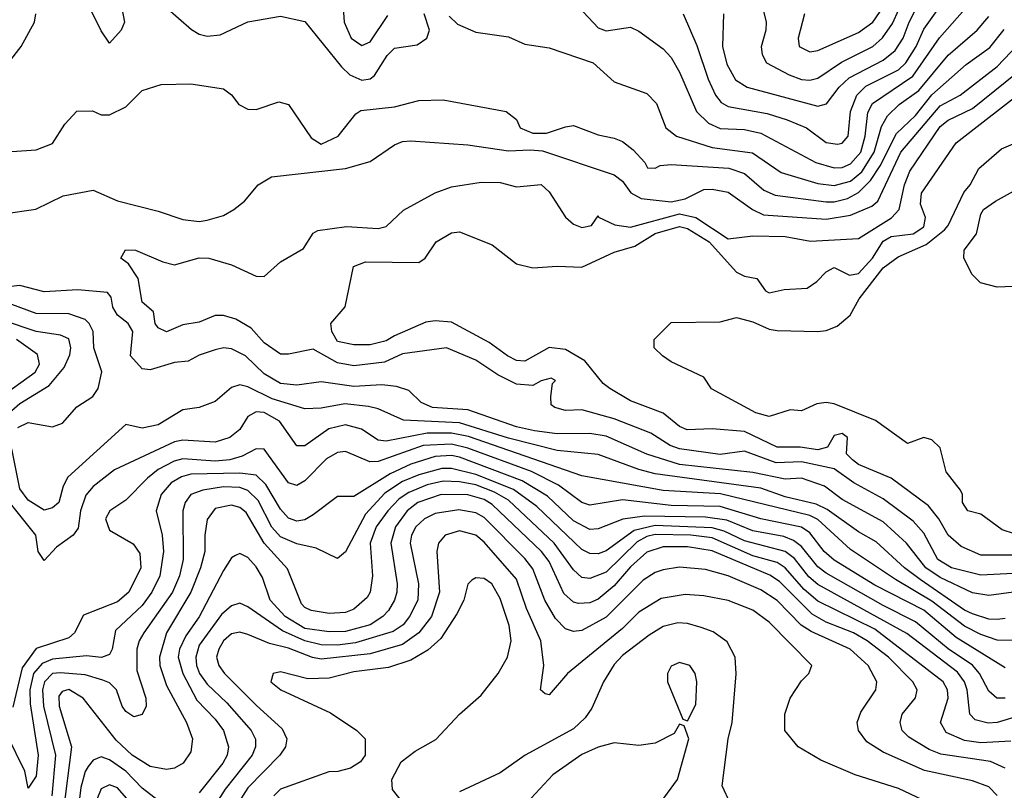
# Model space of a CAD drawing. Header units: inches. Extents: x 1793389 to 1900389, y 320802 to 470796.
# Tile 251 of 256: x 1824810 to 1827228, y 400263 to 402156. Entities that reach past the tile are written whole.
import ezdxf

# ---------------------------------------------------------------- set-up
doc = ezdxf.new("R2010")
doc.units = ezdxf.units.IN
doc.header["$MEASUREMENT"] = 0
doc.layers.add('B8420', color=7, linetype='Continuous')

msp = doc.modelspace()

# ---------------------------------------------------------------- linework, layer by layer
at = {"layer": 'B8420', "color": 2}
for points, elevation in [([(1825598.4, 402270), (1825606.3, 402150), (1825623.7, 402110), (1825650, 402092.4), (1825670, 402101.6), (1825713.6, 402166.4)], 274), ([(1826633, 402190), (1826643, 402150), (1826642, 402130), (1826630.6, 402089.4), (1826633, 402070), (1826644, 402050), (1826699.9, 402019.9), (1826730, 402008.9), (1826750, 402007), (1826770, 402012), (1826828.2, 402051.8), (1826905.1, 402090), (1826929.1, 402110.9), (1826953.4, 402146.6), (1826999.8, 402250)], 286), ([(1826170, 402200.7), (1826230, 402135.5), (1826250, 402128.2), (1826310, 402137.1), (1826330, 402127.7), (1826390, 402084), (1826410, 402062.8), (1826430, 402026.8), (1826472.2, 401930), (1826501.6, 401901.6), (1826530, 401888.9), (1826590, 401886.3), (1826630, 401876.9), (1826765.1, 401805.1), (1826810, 401791.6), (1826830, 401792.9), (1826850, 401802), (1826875.9, 401830), (1826886.3, 401870), (1826892.5, 401927.5), (1826904, 401950), (1827003.3, 402016.7), (1827069.1, 402110.9), (1827162.2, 402217.8)], 274), ([(1826439.3, 402170), (1826472.5, 402092.5), (1826500.9, 402010), (1826518.7, 401970), (1826532.6, 401952.6), (1826550, 401942.6), (1826645.7, 401925.7), (1826694.8, 401910), (1826742, 401890), (1826790, 401854.4), (1826818, 401850), (1826830, 401852.7), (1826844.2, 401870), (1826849.8, 401930.2), (1826865.4, 401970), (1826887.8, 401992.2), (1826967.7, 402032.3), (1826986.2, 402050), (1827011.8, 402090), (1827030, 402132.7), (1827090, 402217.1)], 278), ([(1826538, 402170), (1826535.8, 402090), (1826546.8, 402046.8), (1826568, 402008), (1826596, 401990), (1826770, 401943.7), (1826791.1, 401948.9), (1826822, 401990), (1826847, 402013), (1826930, 402056.1), (1826960.2, 402079.8), (1826979.3, 402110), (1826994, 402150), (1827024.4, 402210)], 282), ([(1825167.6, 402187.6), (1825231.5, 402131.5), (1825250, 402120.3), (1825270, 402115.3), (1825301.7, 402118.3), (1825370, 402150.8), (1825450, 402164.7), (1825510, 402151.3), (1825600.3, 402040.3), (1825620.5, 402020.5), (1825650, 402007), (1825670, 402010.4), (1825681.4, 402018.5), (1825712.3, 402067.7), (1825730, 402086), (1825786, 402094), (1825809.3, 402110), (1825816, 402130), (1825802.7, 402170)], 270), ([(1826737.1, 402170), (1826721.6, 402110), (1826724, 402090), (1826750, 402077.1), (1826770, 402080.4), (1826870, 402124.2), (1826904.7, 402150), (1826930, 402186.4)], 290), ([(1824782, 402050), (1824813.2, 402090), (1824846, 402150), (1824849.4, 402170)], 270), ([(1825864.7, 402164.7), (1825884.8, 402144.8), (1825930, 402124.9), (1826010, 402113.4), (1826050, 402096), (1826110, 402086.8), (1826218, 402050), (1826270, 402002.8), (1826350, 401974.8), (1826373.4, 401950), (1826396.3, 401890), (1826422.8, 401870), (1826510, 401841.5), (1826609.1, 401829.1), (1826680.2, 401780.2), (1826770, 401753.6), (1826810, 401748.2), (1826850, 401759.2), (1826877.9, 401782.1), (1826908.3, 401830), (1826926.6, 401893.4), (1826940.7, 401919.3), (1826970, 401947.2), (1827017.8, 401982.2), (1827090, 402068.7), (1827161.6, 402130), (1827190, 402163.8)], 270), ([(1824770, 401679.1), (1824849.5, 401690.5), (1824916.6, 401723.4), (1824990, 401737.3), (1825050, 401710.6), (1825150, 401685.5), (1825210, 401664.9), (1825250, 401660.5), (1825270, 401663), (1825310, 401674.8), (1825335.3, 401690), (1825362, 401710), (1825395.3, 401750), (1825428, 401770), (1825609.5, 401790.5), (1825670, 401807.7), (1825730, 401848), (1825750, 401856.4), (1825770, 401858), (1825910, 401848.5), (1826010, 401833.4), (1826063.5, 401836.5), (1826093.5, 401833.5), (1826270, 401774.4), (1826290, 401759.1), (1826310.3, 401730.3), (1826336.4, 401716.4), (1826410, 401708.4), (1826444, 401716), (1826490, 401738.4), (1826510, 401739.5), (1826550, 401732.2), (1826609.2, 401689.2), (1826636.3, 401676.3), (1826790, 401665.5), (1826850, 401675.8), (1826902.6, 401697.4), (1826917, 401710), (1826974.2, 401830), (1827070, 401944.4), (1827119.6, 401970), (1827210, 402041.1), (1827295.6, 402130)], 262), ([(1824790, 401832), (1824850, 401836), (1824890, 401851.3), (1824920.7, 401899.3), (1824950, 401931), (1824988.4, 401931.6), (1825010, 401922), (1825030, 401922), (1825070, 401942), (1825110, 401982), (1825156.9, 401996.9), (1825230, 401998), (1825310, 401986), (1825330, 401971), (1825347.7, 401947.7), (1825370, 401936), (1825390, 401934.8), (1825446.3, 401953.7), (1825470, 401947.3), (1825525.3, 401865.3), (1825550, 401850.3), (1825592, 401870), (1825635.5, 401924.5), (1825647.5, 401932.5), (1825730, 401941.6), (1825790, 401957.3), (1825850, 401959.3), (1826004.7, 401930), (1826030, 401911), (1826039.1, 401890), (1826070, 401876.9), (1826103.3, 401876.7), (1826150, 401893), (1826170, 401895.5), (1826230, 401873), (1826270, 401864.9), (1826290, 401856.3), (1826316.1, 401836.1), (1826345.2, 401805.2), (1826351.6, 401791.6), (1826370, 401791.3), (1826382.7, 401797.3), (1826410, 401800.5), (1826551.2, 401791.2), (1826590, 401778), (1826637.4, 401737.4), (1826664.8, 401724.8), (1826790, 401708.2), (1826810, 401708.2), (1826843.1, 401716.9), (1826870, 401731.3), (1826899.2, 401760.8), (1826923.1, 401796.9), (1826963.4, 401876.6), (1827010, 401920.3), (1827050, 401971.4), (1827134.3, 402045.7), (1827192.3, 402087.7), (1827228, 402132)], 266), ([(1827250, 400796.1), (1827170, 400791.9), (1827098, 400810), (1827064.8, 400830), (1827030, 400894.5), (1827004.1, 400924.1), (1826930, 400978.9), (1826858.6, 401018.6), (1826810, 401053.1), (1826730, 401069.8), (1826667.5, 401067.5), (1826590, 401096.3), (1826530, 401087.6), (1826430, 401101.5), (1826407, 401110), (1826360.1, 401140.1), (1826270, 401175.4), (1826190, 401198), (1826150, 401196), (1826123.7, 401203.7), (1826115.3, 401210), (1826114, 401230), (1826118, 401262), (1826126, 401270), (1826115.3, 401275.3), (1826090, 401269), (1826070, 401257), (1826030, 401260.5), (1825984, 401284), (1825930, 401319.6), (1825858, 401350), (1825750, 401335.3), (1825705.3, 401314.7), (1825630, 401306), (1825590, 401312.9), (1825530, 401346.9), (1825470, 401334), (1825450, 401334), (1825410, 401362), (1825378.3, 401398.3), (1825340.1, 401420.1), (1825310, 401429.6), (1825290, 401429.4), (1825250, 401413.2), (1825210, 401406.6), (1825170, 401389.5), (1825150, 401399), (1825142.7, 401410), (1825138.6, 401438.6), (1825110, 401462), (1825100.2, 401520.2), (1825076.5, 401556.5), (1825058, 401570), (1825069.2, 401590.8), (1825094, 401590), (1825161.4, 401561.4), (1825190, 401554), (1825250, 401570.5), (1825274, 401570), (1825330, 401554), (1825390, 401526), (1825410, 401524.7), (1825450, 401561), (1825506.3, 401593.7), (1825530, 401631.3), (1825542, 401638), (1825612.1, 401647.9), (1825690, 401643), (1825710, 401647.7), (1825752.1, 401687.9), (1825830, 401730.7), (1825870, 401744.9), (1825942.9, 401757.1), (1825990, 401755.5), (1826030, 401744.9), (1826090, 401750.6), (1826110, 401733), (1826150, 401670.6), (1826170, 401653.4), (1826190, 401645.5), (1826214, 401650), (1826230, 401674), (1826230.9, 401670.9), (1826271.7, 401651.7), (1826310, 401646.5), (1826430, 401679.1), (1826470.2, 401670.2), (1826550, 401617.7), (1826610, 401624.9), (1826690, 401623.7), (1826752.1, 401612.1), (1826870, 401618.4), (1826950.6, 401669.4), (1826969.8, 401690), (1826983.1, 401750), (1826996, 401784), (1827070, 401893.1), (1827090, 401908.9), (1827150, 401937.7), (1827310, 402067.2)], 258), ([(1827250, 400840.4), (1827170, 400840.5), (1827121.7, 400861.7), (1827090, 400889.5), (1827066.9, 400930), (1827042, 400962), (1826949.8, 401029.8), (1826870, 401063.5), (1826855.2, 401075.2), (1826840.7, 401090), (1826842.7, 401130), (1826830, 401139.5), (1826810, 401134.5), (1826793.7, 401106.3), (1826770, 401099.8), (1826726.3, 401106.3), (1826670, 401106), (1826590, 401144.1), (1826510, 401151.3), (1826448.9, 401148.9), (1826430, 401156.9), (1826390, 401189.8), (1826310, 401219.7), (1826259.3, 401250), (1826242.7, 401262.7), (1826197.8, 401317.8), (1826150, 401345.4), (1826110, 401351.1), (1826050, 401317.4), (1826030, 401318.9), (1826007.3, 401330), (1825962.9, 401362.9), (1825870, 401412.8), (1825830, 401416.3), (1825807.3, 401412.7), (1825730, 401379.7), (1825710, 401366.9), (1825670, 401357.6), (1825630, 401357), (1825590, 401365.6), (1825576, 401390), (1825574, 401410), (1825609.1, 401450.9), (1825629.2, 401550), (1825658.6, 401561.4), (1825790, 401559.1), (1825805.2, 401570), (1825832.7, 401610), (1825870, 401632.4), (1825890, 401634.9), (1825970, 401603), (1826030, 401556), (1826070, 401546), (1826129.5, 401550.5), (1826190, 401548.2), (1826270, 401584.9), (1826320.3, 401599.7), (1826370, 401631), (1826430, 401648), (1826450, 401643.2), (1826503.1, 401610), (1826570, 401535.8), (1826590, 401526), (1826619.8, 401519.8), (1826641, 401490), (1826650, 401484.9), (1826687.2, 401492.8), (1826743.7, 401496.3), (1826767.5, 401512.5), (1826790, 401536.3), (1826810, 401546.8), (1826848, 401528), (1826870, 401532.4), (1826904.4, 401570), (1826930, 401611.8), (1826950, 401623.7), (1827004, 401630), (1827030, 401647.2), (1827034.7, 401670), (1827022.5, 401702.5), (1827024.8, 401730), (1827110, 401853), (1827290, 401992.9)], 254), ([(1827283.5, 400883.5), (1827222.8, 400902.8), (1827170, 400941.2), (1827138, 400950), (1827125.2, 400970), (1827125.2, 400990), (1827120.2, 401000.2), (1827085.1, 401045.1), (1827070, 401104), (1827050, 401123.7), (1827030, 401129.4), (1826990, 401115.3), (1826911.8, 401171.8), (1826810, 401212.7), (1826790, 401216), (1826767.5, 401212.5), (1826730, 401195.3), (1826702, 401198), (1826650, 401181.2), (1826618, 401190), (1826509, 401249), (1826490, 401278), (1826410, 401315.3), (1826388, 401330), (1826368, 401350), (1826368, 401370), (1826410, 401412), (1826530, 401414), (1826570, 401424.7), (1826610, 401413.4), (1826650, 401395.5), (1826670, 401392.7), (1826770.2, 401390.2), (1826790, 401392.3), (1826817.3, 401402.7), (1826849.7, 401430), (1826871.1, 401470), (1826930, 401546.5), (1826966.9, 401573.1), (1827036.2, 401603.8), (1827080.7, 401639.3), (1827089.7, 401650), (1827128.4, 401731.6), (1827143.7, 401750), (1827165.2, 401790), (1827221.1, 401838.9), (1827250, 401850.5)], 250), ([(1827290, 401502), (1827210, 401499), (1827169.4, 401509.4), (1827149, 401530), (1827128.7, 401570), (1827129, 401590), (1827159.3, 401630), (1827170, 401678), (1827177.2, 401690), (1827206, 401710), (1827272.7, 401747.3)], 246), ([(1827250.2, 400749.8), (1827190, 400741.3), (1827150, 400748), (1827070, 400786.2), (1827035.1, 400810), (1826988, 400870), (1826930, 400922.6), (1826830, 400977.4), (1826786, 401010), (1826730, 401029.7), (1826690, 401027.4), (1826610, 401043.4), (1826430, 401063.7), (1826350, 401088.7), (1826250, 401133.1), (1826210, 401139.3), (1826130, 401138.8), (1826074.2, 401145.8), (1826030, 401156.1), (1825910, 401197.3), (1825823.6, 401203.6), (1825795.5, 401215.5), (1825765.1, 401245.1), (1825734.7, 401254.7), (1825699.1, 401259.1), (1825630, 401254.8), (1825550, 401266.3), (1825490, 401258.5), (1825450, 401262.7), (1825410, 401286), (1825364.5, 401330), (1825330, 401347.6), (1825310, 401349.5), (1825290, 401345.1), (1825250, 401332), (1825223, 401317), (1825190, 401314), (1825130, 401296.2), (1825110, 401298), (1825082, 401330), (1825087.1, 401390), (1825075.8, 401410), (1825049.6, 401430), (1825038.4, 401450), (1825034, 401474), (1825025.6, 401485.6), (1824952.3, 401492.3), (1824870, 401487.4), (1824810, 401503.1), (1824710, 401491.1)], 262), ([(1824805.4, 401154.6), (1824830, 401166.5), (1824890, 401155.9), (1824914.8, 401165.2), (1824950, 401204.9), (1824989.5, 401230.5), (1825002.7, 401250), (1825011.2, 401291.2), (1824991.8, 401350), (1824989.7, 401390), (1824980.5, 401410), (1824970, 401419.7), (1824930, 401433.7), (1824850, 401434), (1824790, 401456.3)], 266), ([(1824770, 401178), (1824810, 401213.1), (1824882.2, 401257.8), (1824918.6, 401301.4), (1824932.9, 401332.9), (1824935.4, 401350), (1824930, 401371.8), (1824910, 401381.3), (1824850, 401389.8), (1824770, 401416.8)], 270), ([(1824755.6, 401224.4), (1824847.6, 401290), (1824858.4, 401310), (1824853.5, 401333.5), (1824801.6, 401370)], 274), ([(1827230, 400685.4), (1827210, 400683.1), (1827190, 400683.9), (1827150, 400696.8), (1827130, 400706), (1827021.4, 400781.4), (1826982.6, 400810), (1826913.4, 400873.4), (1826870, 400898.3), (1826793, 400953), (1826766, 400966), (1826690, 400984), (1826630, 401005), (1826370, 401040.8), (1826330, 401050.9), (1826230, 401088.3), (1826130, 401097.8), (1826010, 401128.3), (1825890, 401165.6), (1825752.3, 401172.3), (1825690, 401200.5), (1825666, 401206), (1825608, 401212), (1825550, 401202), (1825510, 401200.5), (1825430, 401224.8), (1825370, 401254), (1825350, 401258.7), (1825330, 401252.3), (1825290, 401218), (1825250, 401203.7), (1825210, 401198), (1825150, 401160.7), (1825110, 401152.7), (1825070, 401162), (1824927.4, 401032.6), (1824916.5, 401010), (1824906, 400970), (1824890, 400956.9), (1824870, 400951.5), (1824830, 400975.6), (1824810, 401003.7), (1824790, 401102)], 266), ([(1827248.9, 400631.1), (1827210, 400632.3), (1827170, 400645.6), (1827130, 400666.8), (1827050, 400728.2), (1826960.7, 400780.7), (1826850, 400854.3), (1826770, 400928.6), (1826750, 400938.2), (1826531.2, 400991.2), (1826390, 400999.8), (1826190, 401035.8), (1825912.1, 401132.1), (1825870, 401140.2), (1825810, 401140.2), (1825710, 401121), (1825690, 401123.5), (1825649.3, 401150), (1825610, 401161.1), (1825569.2, 401150.8), (1825510, 401109.6), (1825490, 401109.4), (1825447.6, 401170), (1825410, 401190.9), (1825390, 401192.8), (1825370, 401180.9), (1825350, 401149.6), (1825326, 401130), (1825290, 401118), (1825210, 401123.1), (1825190, 401119.2), (1825042.8, 401050), (1824990, 401009.4), (1824971.7, 400988.3), (1824958.9, 400950), (1824953, 400907), (1824940.5, 400890), (1824899.8, 400860.2), (1824870, 400828), (1824855.3, 400850), (1824849.5, 400890), (1824790, 400963.5)], 270), ([(1827230, 400564.2), (1827110, 400638.7), (1827030, 400706), (1826910, 400766.8), (1826810, 400828.6), (1826785.4, 400850), (1826750, 400895.4), (1826729.8, 400909.8), (1826630, 400929.8), (1826530, 400960.2), (1826410, 400962.9), (1826290, 400976.4), (1826210, 400963.5), (1826190, 400969.7), (1826132.6, 401012.6), (1826066.4, 401046.4), (1825910, 401103.4), (1825870, 401113.2), (1825800.7, 401110), (1825690, 401071), (1825669.7, 401069.7), (1825610, 401095.6), (1825590, 401093), (1825563, 401077), (1825510, 401022.9), (1825490, 401011.8), (1825470, 401018.4), (1825410, 401100.9), (1825390, 401101.6), (1825356, 401084), (1825325.5, 401074.5), (1825290, 401071.7), (1825210, 401077.2), (1825188.6, 401071.4), (1825150, 401051), (1825123.1, 401030), (1825070, 400976.2), (1825030.7, 400950), (1825020.4, 400930), (1825030, 400902), (1825088.5, 400868.5), (1825104.9, 400844.9), (1825106.7, 400810), (1825078, 400750), (1825050, 400726), (1824966.3, 400693.7), (1824943.8, 400650), (1824930, 400637.6), (1824850, 400611.3), (1824815.8, 400564.2), (1824792.5, 400467.5)], 274), ([(1827230, 400489.7), (1827209.8, 400489.8), (1827190, 400506.6), (1827167.3, 400550), (1827150, 400570.9), (1827090, 400610.8), (1827010, 400677.2), (1826930, 400717.1), (1826790, 400796.4), (1826770, 400812.3), (1826730, 400861.7), (1826710, 400876.8), (1826686.4, 400886.4), (1826610, 400900.7), (1826546.3, 400926.3), (1826493.7, 400933.7), (1826343.8, 400936.2), (1826291.1, 400928.9), (1826230, 400905.1), (1826210, 400904), (1826170, 400924.8), (1826105.9, 400985.9), (1826043.7, 401023.7), (1825890, 401081.4), (1825870, 401085.2), (1825830, 401083.2), (1825770, 401064.6), (1825719.4, 401040.6), (1825630, 400985.1), (1825590, 400985.2), (1825530, 400939.6), (1825510, 400927.8), (1825490, 400924.2), (1825470, 400931.8), (1825450, 400954), (1825414.2, 401014.2), (1825390, 401036.9), (1825350, 401042), (1825230, 401039.3), (1825207, 401033), (1825182, 401018), (1825157, 400990), (1825144.4, 400950), (1825159.6, 400890), (1825162.7, 400850), (1825154, 400790), (1825134.3, 400750), (1825110, 400716.9), (1825044.6, 400655.4), (1825036.4, 400610), (1825030, 400597.2), (1825010.3, 400589.7), (1824973.5, 400593.5), (1824890, 400585.5), (1824865, 400575), (1824843.5, 400550), (1824834.6, 400510), (1824835.3, 400475.3), (1824854.6, 400350), (1824850, 400298), (1824830, 400268.7), (1824822, 400310), (1824778.4, 400398.4)], 278), ([(1827330, 400466), (1827210.2, 400429.8), (1827188.6, 400428.6), (1827156.3, 400436.3), (1827143.6, 400450), (1827136.4, 400510), (1827129.8, 400530), (1827113.1, 400553.1), (1826988.5, 400648.5), (1826770, 400768.7), (1826747.8, 400787.8), (1826712.6, 400832.6), (1826690, 400849.8), (1826590, 400876.3), (1826539.7, 400899.7), (1826510, 400908.1), (1826370, 400913.7), (1826319, 400901), (1826250, 400851.2), (1826230, 400844), (1826210, 400845.1), (1826190, 400854.3), (1826080, 400960), (1826022.4, 401002.4), (1825930, 401038.9), (1825870, 401053.8), (1825846.7, 401053.3), (1825790, 401038.2), (1825750, 401022), (1825706.7, 400993.3), (1825658.7, 400941.3), (1825610, 400849), (1825590, 400832.7), (1825537.6, 400857.6), (1825490, 400868.3), (1825450, 400885.7), (1825429.2, 400909.2), (1825395.4, 400975.4), (1825370, 400999.3), (1825350, 401006.6), (1825310, 401008.7), (1825259.7, 401000.3), (1825230, 400989.5), (1825215.8, 400970), (1825210.3, 400950), (1825211.4, 400830), (1825202, 400790), (1825185.2, 400750), (1825114.6, 400650), (1825102.6, 400630), (1825097.4, 400610), (1825097.6, 400557.6), (1825119.3, 400490), (1825120.5, 400470), (1825110.5, 400449.5), (1825090, 400443.7), (1825070, 400457.2), (1825060.9, 400470), (1825047, 400510), (1825030, 400527), (1825014.1, 400534.1), (1824970, 400546.9), (1824910, 400551.7), (1824890, 400549.8), (1824870.2, 400529.8), (1824865.4, 400510), (1824867.8, 400470), (1824897.1, 400350), (1824888.4, 400250)], 282), ([(1827243.8, 400383.8), (1827170, 400380.3), (1827130, 400385.3), (1827085.2, 400405.2), (1827071.6, 400430), (1827089.7, 400490), (1827088.2, 400510), (1827077.4, 400530), (1826910, 400659.3), (1826770, 400727.8), (1826736.5, 400756.5), (1826690, 400809.8), (1826670, 400822.8), (1826610, 400839.5), (1826510, 400883), (1826458, 400890), (1826370, 400891.6), (1826350, 400886.8), (1826326.3, 400873.7), (1826250, 400799.2), (1826210, 400783.5), (1826190, 400786.3), (1826170, 400805.1), (1826122.3, 400870), (1826010, 400975.5), (1825975.8, 400995.8), (1825930, 401013.1), (1825890, 401021), (1825850, 401022.4), (1825810, 401013.7), (1825765.5, 400994.5), (1825741.3, 400978.7), (1825714, 400950), (1825685.5, 400910), (1825670.3, 400870.3), (1825676.5, 400790), (1825670.4, 400750), (1825663.4, 400736.6), (1825630, 400708), (1825610, 400699.7), (1825570, 400697.4), (1825525.2, 400705.2), (1825510, 400712), (1825501.5, 400721.5), (1825467, 400807), (1825409.9, 400869.9), (1825365.7, 400945.7), (1825350, 400957.4), (1825330, 400963.5), (1825290, 400955.1), (1825270, 400928.7), (1825264.2, 400890), (1825264.6, 400850), (1825254, 400810), (1825230.2, 400749.8), (1825170.3, 400650), (1825152.7, 400590), (1825154, 400570), (1825170, 400520.7), (1825219.3, 400430), (1825234, 400390), (1825230, 400358), (1825210.8, 400330), (1825190, 400318), (1825170, 400314.5), (1825130, 400321.6), (1825085.6, 400350), (1825046.4, 400386.4), (1824965.6, 400490), (1824930, 400510.9), (1824913.7, 400506.3), (1824905.4, 400494.6), (1824906.7, 400470), (1824936.9, 400370), (1824916.3, 400210)], 286), ([(1827230, 400317.6), (1827194.1, 400334.1), (1827071.8, 400351.8), (1827043.5, 400363.5), (1826993.6, 400393.6), (1826977, 400410), (1826971.8, 400430), (1826977, 400450), (1827009.6, 400490.4), (1827014, 400510), (1827003.6, 400530), (1826943.5, 400590), (1826891.3, 400630), (1826857.6, 400650), (1826790, 400676.5), (1826756.2, 400696.2), (1826675.9, 400775.9), (1826651.8, 400791.8), (1826510, 400851.6), (1826450, 400861.4), (1826390, 400861.5), (1826350, 400848.4), (1826310, 400812.1), (1826270, 400765.4), (1826230, 400732.6), (1826210, 400723.5), (1826182, 400722), (1826170, 400725.6), (1826146.3, 400746.3), (1826110, 400825.1), (1826091, 400850), (1825970, 400965.3), (1825950, 400977.3), (1825910, 400989), (1825844.7, 400990), (1825787.2, 400970), (1825761.5, 400950), (1825732.6, 400910), (1825720.8, 400870), (1825736.9, 400770), (1825735.6, 400750), (1825730.3, 400730), (1825715.4, 400704.6), (1825701.3, 400690), (1825670, 400669.8), (1825610, 400653.6), (1825570, 400652.7), (1825510, 400661), (1825461.7, 400690), (1825425.1, 400730), (1825405.6, 400785.6), (1825390, 400812.3), (1825370, 400835.1), (1825350, 400845.2), (1825339.8, 400840.2), (1825330, 400834), (1825310, 400802.7), (1825250, 400689.5), (1825217.7, 400642.3), (1825202.4, 400610), (1825199.1, 400590), (1825210.2, 400550), (1825244.6, 400484.6), (1825290, 400438.4), (1825310.3, 400410), (1825322.6, 400370), (1825318.9, 400350), (1825308.7, 400330), (1825250, 400256.9)], 290), ([(1827210.8, 400250.8), (1827190, 400271.5), (1827150, 400286.3), (1827031.8, 400311.8), (1826930, 400356.9), (1826890, 400382), (1826869.5, 400410), (1826866.6, 400430), (1826875.3, 400455.3), (1826912.3, 400510), (1826914.5, 400530), (1826893.6, 400570), (1826849.4, 400610), (1826753.6, 400653.6), (1826729.1, 400669.1), (1826670, 400729.7), (1826630, 400756), (1826550, 400789.7), (1826494.2, 400805.8), (1826430, 400811.1), (1826390, 400804.7), (1826370, 400798), (1826340.9, 400779.1), (1826250, 400688.3), (1826190, 400655.8), (1826170, 400653), (1826150, 400659.6), (1826125.2, 400685.2), (1826099.8, 400730), (1826070, 400807), (1826050, 400832.8), (1825950, 400933.5), (1825930, 400945.1), (1825888.2, 400951.8), (1825830, 400943.1), (1825803.8, 400930), (1825782.6, 400910), (1825771.8, 400890), (1825769, 400870), (1825788.9, 400770), (1825787.4, 400730), (1825767.4, 400690), (1825751.7, 400670), (1825726.8, 400653.2), (1825634.7, 400625.3), (1825590, 400619.4), (1825550, 400620.2), (1825510, 400630.6), (1825455.2, 400655.2), (1825370, 400714), (1825350, 400722.9), (1825330, 400716.2), (1825305, 400695), (1825250, 400619.6), (1825241.8, 400590), (1825244.2, 400570), (1825251.4, 400550), (1825270, 400523.7), (1825318.3, 400478.3), (1825378.4, 400410), (1825388.6, 400388.6), (1825388.7, 400370), (1825380.3, 400350), (1825313.9, 400266.1), (1825290, 400227.8)], 294), ([(1827070, 400219.3), (1826967.9, 400267.9), (1826861.3, 400301.3), (1826777.5, 400337.5), (1826722, 400370), (1826688.7, 400410), (1826688.7, 400450), (1826702, 400490), (1826730, 400532), (1826748, 400550), (1826755.3, 400570), (1826650, 400676.2), (1826610, 400706), (1826550, 400729.6), (1826490, 400740.5), (1826443.9, 400743.9), (1826385.4, 400734.6), (1826330, 400700.5), (1826290, 400660.5), (1826154.8, 400550), (1826110, 400498), (1826100.4, 400500.4), (1826088.7, 400510), (1826097.2, 400570), (1826089.6, 400630), (1826054, 400710), (1826030, 400782), (1825950, 400873), (1825930, 400889.6), (1825890, 400900.5), (1825854.8, 400890), (1825838.4, 400870), (1825834.4, 400850), (1825840.9, 400750), (1825820.9, 400690), (1825790.3, 400650), (1825750, 400621.4), (1825670, 400598.5), (1825550, 400585), (1825529.1, 400589.1), (1825470, 400612.7), (1825423.5, 400623.5), (1825370, 400646.3), (1825350, 400651.3), (1825330, 400647.3), (1825310.5, 400630), (1825298.4, 400610), (1825292.7, 400590), (1825298.4, 400570), (1825312.4, 400550), (1825390, 400472), (1825454.4, 400414.4), (1825466, 400390), (1825462.4, 400370), (1825448.4, 400350), (1825370, 400269.6), (1825315.8, 400184.2)], 298), ([(1825750, 400234), (1825725.6, 400265.6), (1825724, 400290), (1825746.6, 400333.4), (1825780.7, 400359.3), (1825831.5, 400388.5), (1825890, 400450.7), (1825943.3, 400496.7), (1825984.5, 400550), (1826007.3, 400590), (1826016.9, 400630), (1826011.6, 400668.4), (1825990, 400734), (1825969.2, 400770), (1825950, 400783.7), (1825930, 400785.2), (1825920.5, 400779.5), (1825910.6, 400769.4), (1825900.4, 400730), (1825883.4, 400696.6), (1825844.1, 400635.9), (1825812.2, 400607.8), (1825770, 400582.6), (1825715.5, 400564.5), (1825630, 400554), (1825570, 400538.7), (1825517, 400537), (1825450, 400554.5), (1825432, 400550), (1825426.8, 400530), (1825451.3, 400510), (1825573.2, 400453.2), (1825638, 400410), (1825658, 400390), (1825658, 400350), (1825646.4, 400333.6), (1825622, 400318), (1825590.7, 400309.3), (1825568.9, 400308.9), (1825450, 400266), (1825434, 400250)], 302), ([(1826555.3, 400230), (1826534.6, 400274.6), (1826549.6, 400390), (1826559.6, 400430), (1826569.5, 400549.5), (1826566.6, 400590), (1826547.6, 400627.6), (1826512.8, 400652.8), (1826483.3, 400663.3), (1826450, 400673.3), (1826425.9, 400674.2), (1826390, 400665.6), (1826355.4, 400644.6), (1826290, 400594), (1826270, 400572), (1826243.8, 400530), (1826215.1, 400464.9), (1826198.6, 400441.5), (1826170, 400414), (1826050.8, 400350), (1825990, 400306.6), (1825890, 400259.3)], 302), ([(1826342.9, 400177.1), (1826425.2, 400290), (1826453.2, 400390), (1826442, 400422), (1826430, 400426), (1826416.9, 400403.1), (1826370, 400379), (1826330, 400373.2), (1826270, 400379.5), (1826230, 400369.6), (1826190, 400351.5), (1826118.9, 400301.1), (1826034, 400210)], 306), ([(1825150, 400238.7), (1825110, 400268.2), (1825070.5, 400310.5), (1825030, 400338.3), (1825010, 400345.6), (1824990, 400337), (1824978, 400322), (1824970, 400309.2), (1824959.7, 400270), (1824950.2, 400189.8)], 290), ([(1825105.7, 400205.7), (1825050, 400269.6), (1825030, 400276.9), (1825010, 400266.6), (1824998.9, 400241.1)], 294)]:
    msp.add_lwpolyline(points, dxfattribs=dict(at, elevation=elevation))
for points, elevation in [([(1825030, 402098), (1825010, 402128), (1824979.3, 402190), (1824981.2, 402210), (1824986, 402214), (1825030, 402218), (1825055.5, 402210), (1825066.8, 402150), (1825058.8, 402130)], 266), ([(1826430, 400577.2), (1826410, 400568), (1826401, 400550), (1826401, 400530), (1826438, 400438), (1826450, 400434), (1826470, 400474), (1826472.7, 400530), (1826468.7, 400550), (1826455.3, 400570)], 306)]:
    msp.add_lwpolyline(points, close=True, dxfattribs=dict(at, elevation=elevation))

doc.saveas('drawing.dxf')
